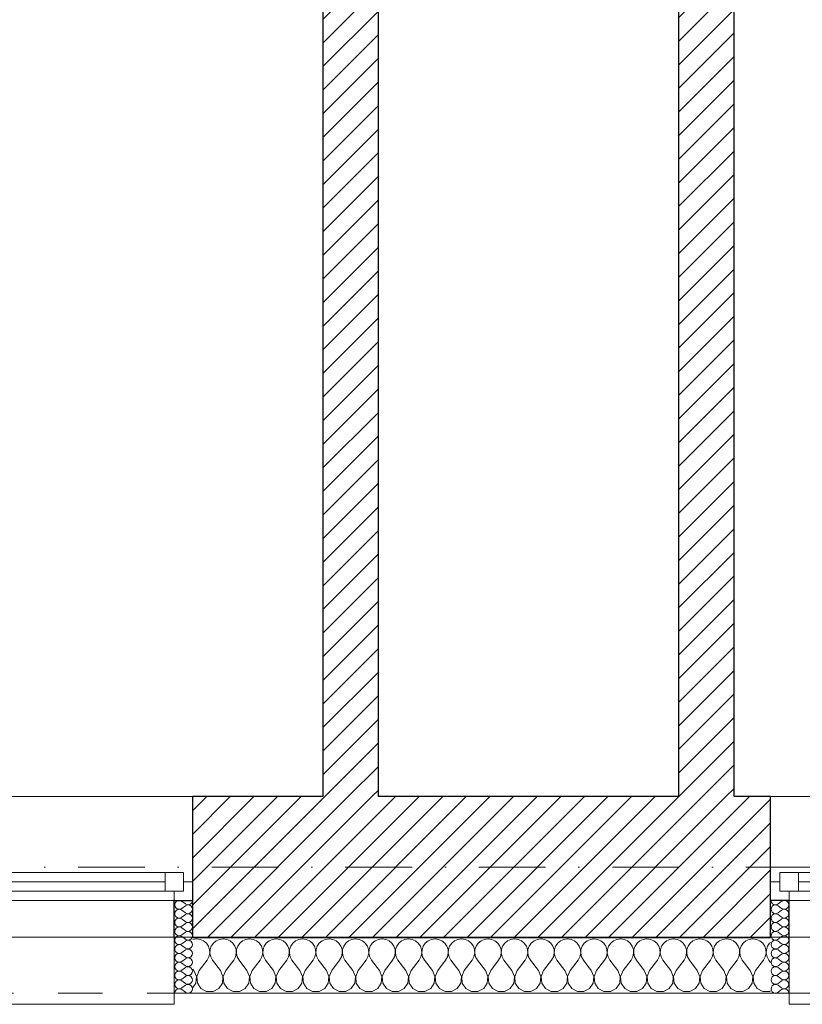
# Model space of a CAD drawing. Header units: millimetres. Extents: x 172139 to 266886, y 95607 to 138225.
# Tile 59 of 71: x 219523 to 221633, y 106825 to 109479. Entities that reach past the tile are written whole.
import ezdxf

# ---------------------------------------------------------------- set-up
doc = ezdxf.new("R2010")
doc.units = ezdxf.units.MM
doc.header["$MEASUREMENT"] = 0
doc.linetypes.add('Kropki i Kreski', pattern=[360, 180, -90, 0, -90])
doc.linetypes.add('Przerywana', pattern=[240, 120, -120])
for name, color, linetype in [('Konstrukcja - Siatki mod', 7, 'Continuous'), ('KR_INW', 7, 'Continuous'), ('NAPIS_SODON', 7, 'Continuous'), ('Okna ArchiCADa', 7, 'Continuous')]:
    doc.layers.add(name, color=color, linetype=linetype)
doc.layers.add('Konstrukcja - Siatki mod_Nr_pióra__48', color=7, linetype='Continuous', lineweight=15, true_color=0xa80f02)
doc.layers.add('KR_INW_Nr_pióra__102', color=7, linetype='Continuous', lineweight=5, true_color=0xcccccc)
for name, color, linetype, lineweight in [('KR_INW_Nr_pióra__101', 252, 'Continuous', 5), ('KR_INW_Nr_pióra__27', 7, 'Continuous', 25), ('KR_INW_Nr_pióra__47', 7, 'Continuous', 15), ('NAPIS_SODON_Nr_pióra__1', 7, 'Continuous', 13), ('Okna ArchiCADa_Nr_pióra__1', 7, 'Continuous', 13), ('Okna ArchiCADa_Nr_pióra__27', 7, 'Continuous', 25)]:
    doc.layers.add(name, color=color, linetype=linetype, lineweight=lineweight)
pattern_1 = [(45, (0, 0), (-31.819804, 31.819804), [])]

# ---------------------------------------------------------------- blocks, each defined once
blk = doc.blocks.new('Strop_1', base_point=(179225, 121523.3))
at = {"layer": 'NAPIS_SODON_Nr_pióra__1', "linetype": 'Continuous', "flags": 128}
blk.add_lwpolyline([(179225, 121523.3), (179225.9, 107003.8), (250898.3, 107008.3), (250897.4, 121527.8)], close=True, dxfattribs=at)
blk = doc.blocks.new('*X164')
at = {"layer": 'KR_INW_Nr_pióra__102', "linetype": 'Continuous'}
for p, q in [((219990.2, 107000.2), (219989.8, 107000)), ((220000, 107001.6), (219990.2, 107000.2)), ((220009.8, 107000.2), (220000, 107001.6)), ((220018.8, 106996.2), (220009.8, 107000.2)), ((220026.4, 106989.9), (220018.8, 106996.2)), ((220052.7, 106996.2), (220045.1, 106989.9)), ((220061.7, 107000.2), (220052.7, 106996.2)), ((220071.4, 107001.6), (220061.7, 107000.2)), ((220081.2, 107000.2), (220071.4, 107001.6)), ((220090.2, 106996.2), (220081.2, 107000.2)), ((220097.8, 106989.9), (220090.2, 106996.2)), ((220124.1, 106996.2), (220116.5, 106989.9)), ((220133.1, 107000.2), (220124.1, 106996.2)), ((220142.9, 107001.6), (220133.1, 107000.2)), ((220152.6, 107000.2), (220142.9, 107001.6)), ((220161.6, 106996.2), (220152.6, 107000.2)), ((220169.2, 106989.9), (220161.6, 106996.2)), ((220195.5, 106996.2), (220187.9, 106989.9)), ((220204.5, 107000.2), (220195.5, 106996.2)), ((220214.3, 107001.6), (220204.5, 107000.2)), ((220224, 107000.2), (220214.3, 107001.6)), ((220233.1, 106996.2), (220224, 107000.2)), ((220240.6, 106989.9), (220233.1, 106996.2)), ((220266.9, 106996.2), (220259.4, 106989.9)), ((220276, 107000.2), (220266.9, 106996.2)), ((220285.7, 107001.6), (220276, 107000.2)), ((220295.5, 107000.2), (220285.7, 107001.6)), ((220304.5, 106996.2), (220295.5, 107000.2)), ((220312.1, 106989.9), (220304.5, 106996.2)), ((220338.4, 106996.2), (220330.8, 106989.9)), ((220347.4, 107000.2), (220338.4, 106996.2)), ((220357.1, 107001.6), (220347.4, 107000.2)), ((220366.9, 107000.2), (220357.1, 107001.6)), ((220375.9, 106996.2), (220366.9, 107000.2)), ((220383.5, 106989.9), (220375.9, 106996.2)), ((220409.8, 106996.2), (220402.2, 106989.9)), ((220418.8, 107000.2), (220409.8, 106996.2)), ((220428.6, 107001.6), (220418.8, 107000.2)), ((220438.3, 107000.2), (220428.6, 107001.6)), ((220447.3, 106996.2), (220438.3, 107000.2)), ((220454.9, 106989.9), (220447.3, 106996.2)), ((220481.2, 106996.2), (220473.6, 106989.9)), ((220490.2, 107000.2), (220481.2, 106996.2)), ((220500, 107001.6), (220490.2, 107000.2)), ((220509.8, 107000.2), (220500, 107001.6)), ((220518.8, 106996.2), (220509.8, 107000.2)), ((220526.4, 106989.9), (220518.8, 106996.2)), ((220552.7, 106996.2), (220545.1, 106989.9)), ((220561.7, 107000.2), (220552.7, 106996.2)), ((220571.4, 107001.6), (220561.7, 107000.2)), ((220581.2, 107000.2), (220571.4, 107001.6)), ((220590.2, 106996.2), (220581.2, 107000.2)), ((220597.8, 106989.9), (220590.2, 106996.2)), ((220624.1, 106996.2), (220616.5, 106989.9)), ((220633.1, 107000.2), (220624.1, 106996.2)), ((220642.9, 107001.6), (220633.1, 107000.2)), ((220652.6, 107000.2), (220642.9, 107001.6)), ((220661.6, 106996.2), (220652.6, 107000.2)), ((220669.2, 106989.9), (220661.6, 106996.2)), ((220695.5, 106996.2), (220687.9, 106989.9)), ((220704.5, 107000.2), (220695.5, 106996.2)), ((220714.3, 107001.6), (220704.5, 107000.2)), ((220724, 107000.2), (220714.3, 107001.6)), ((220733.1, 106996.2), (220724, 107000.2)), ((220740.6, 106989.9), (220733.1, 106996.2)), ((220766.9, 106996.2), (220759.4, 106989.9)), ((220776, 107000.2), (220766.9, 106996.2)), ((220785.7, 107001.6), (220776, 107000.2)), ((220795.5, 107000.2), (220785.7, 107001.6)), ((220804.5, 106996.2), (220795.5, 107000.2)), ((220812.1, 106989.9), (220804.5, 106996.2)), ((220838.4, 106996.2), (220830.8, 106989.9)), ((220847.4, 107000.2), (220838.4, 106996.2)), ((220857.1, 107001.6), (220847.4, 107000.2)), ((220866.9, 107000.2), (220857.1, 107001.6)), ((220875.9, 106996.2), (220866.9, 107000.2)), ((220883.5, 106989.9), (220875.9, 106996.2)), ((220909.8, 106996.2), (220902.2, 106989.9)), ((220918.8, 107000.2), (220909.8, 106996.2)), ((220928.6, 107001.6), (220918.8, 107000.2)), ((220938.3, 107000.2), (220928.6, 107001.6)), ((220947.3, 106996.2), (220938.3, 107000.2)), ((220954.9, 106989.9), (220947.3, 106996.2)), ((220981.2, 106996.2), (220973.6, 106989.9)), ((220990.2, 107000.2), (220981.2, 106996.2)), ((221000, 107001.6), (220990.2, 107000.2)), ((221009.8, 107000.2), (221000, 107001.6)), ((221018.8, 106996.2), (221009.8, 107000.2)), ((221026.4, 106989.9), (221018.8, 106996.2)), ((221052.7, 106996.2), (221045.1, 106989.9)), ((221061.7, 107000.2), (221052.7, 106996.2)), ((221071.4, 107001.6), (221061.7, 107000.2)), ((221081.2, 107000.2), (221071.4, 107001.6)), ((221090.2, 106996.2), (221081.2, 107000.2)), ((221097.8, 106989.9), (221090.2, 106996.2)), ((221124.1, 106996.2), (221116.5, 106989.9)), ((221133.1, 107000.2), (221124.1, 106996.2)), ((221142.9, 107001.6), (221133.1, 107000.2)), ((221152.6, 107000.2), (221142.9, 107001.6)), ((221161.6, 106996.2), (221152.6, 107000.2)), ((221169.2, 106989.9), (221161.6, 106996.2)), ((221195.5, 106996.2), (221187.9, 106989.9)), ((221204.5, 107000.2), (221195.5, 106996.2)), ((221214.3, 107001.6), (221204.5, 107000.2)), ((221224, 107000.2), (221214.3, 107001.6)), ((221233.1, 106996.2), (221224, 107000.2)), ((221240.6, 106989.9), (221233.1, 106996.2)), ((221266.9, 106996.2), (221259.4, 106989.9)), ((221276, 107000.2), (221266.9, 106996.2)), ((221285.7, 107001.6), (221276, 107000.2)), ((221295.5, 107000.2), (221285.7, 107001.6)), ((221304.5, 106996.2), (221295.5, 107000.2)), ((221312.1, 106989.9), (221304.5, 106996.2)), ((221338.4, 106996.2), (221330.8, 106989.9)), ((221347.4, 107000.2), (221338.4, 106996.2)), ((221357.1, 107001.6), (221347.4, 107000.2)), ((221366.9, 107000.2), (221357.1, 107001.6)), ((221375.9, 106996.2), (221366.9, 107000.2)), ((221383.5, 106989.9), (221375.9, 106996.2)), ((221409.8, 106996.2), (221402.2, 106989.9)), ((221418.8, 107000.2), (221409.8, 106996.2)), ((221428.6, 107001.6), (221418.8, 107000.2)), ((221438.3, 107000.2), (221428.6, 107001.6)), ((221447.3, 106996.2), (221438.3, 107000.2)), ((221454.9, 106989.9), (221447.3, 106996.2)), ((221481.2, 106996.2), (221473.6, 106989.9)), ((221490.2, 107000.2), (221481.2, 106996.2)), ((221500, 107001.6), (221490.2, 107000.2)), ((221509.8, 107000.2), (221500, 107001.6)), ((221518.8, 106996.2), (221509.8, 107000.2)), ((221526.4, 106989.9), (221518.8, 106996.2)), ((220031.9, 106981.8), (220026.4, 106989.9)), ((220035.1, 106972.5), (220031.9, 106981.8)), ((220035.6, 106962.6), (220035.1, 106972.5)), ((220036.3, 106972.5), (220035.9, 106962.6)), ((220039.5, 106981.8), (220036.3, 106972.5)), ((220045.1, 106989.9), (220039.5, 106981.8)), ((220103.4, 106981.8), (220097.8, 106989.9)), ((220106.5, 106972.5), (220103.4, 106981.8)), ((220107, 106962.6), (220106.5, 106972.5)), ((220107.8, 106972.5), (220107.3, 106962.6)), ((220110.9, 106981.8), (220107.8, 106972.5)), ((220116.5, 106989.9), (220110.9, 106981.8)), ((220174.8, 106981.8), (220169.2, 106989.9)), ((220177.9, 106972.5), (220174.8, 106981.8)), ((220178.4, 106962.6), (220177.9, 106972.5)), ((220179.2, 106972.5), (220178.7, 106962.6)), ((220182.3, 106981.8), (220179.2, 106972.5)), ((220187.9, 106989.9), (220182.3, 106981.8)), ((220246.2, 106981.8), (220240.6, 106989.9)), ((220249.4, 106972.5), (220246.2, 106981.8)), ((220249.9, 106962.6), (220249.4, 106972.5)), ((220250.6, 106972.5), (220250.1, 106962.6)), ((220253.8, 106981.8), (220250.6, 106972.5)), ((220259.4, 106989.9), (220253.8, 106981.8)), ((220317.7, 106981.8), (220312.1, 106989.9)), ((220320.8, 106972.5), (220317.7, 106981.8)), ((220321.3, 106962.6), (220320.8, 106972.5)), ((220322.1, 106972.5), (220321.6, 106962.6)), ((220325.2, 106981.8), (220322.1, 106972.5)), ((220330.8, 106989.9), (220325.2, 106981.8)), ((220389.1, 106981.8), (220383.5, 106989.9)), ((220392.2, 106972.5), (220389.1, 106981.8)), ((220392.7, 106962.6), (220392.2, 106972.5)), ((220393.5, 106972.5), (220393, 106962.6)), ((220396.6, 106981.8), (220393.5, 106972.5)), ((220402.2, 106989.9), (220396.6, 106981.8)), ((220460.5, 106981.8), (220454.9, 106989.9)), ((220463.7, 106972.5), (220460.5, 106981.8)), ((220464.1, 106962.6), (220463.7, 106972.5)), ((220464.9, 106972.5), (220464.4, 106962.6)), ((220468.1, 106981.8), (220464.9, 106972.5)), ((220473.6, 106989.9), (220468.1, 106981.8)), ((220531.9, 106981.8), (220526.4, 106989.9)), ((220535.1, 106972.5), (220531.9, 106981.8)), ((220535.6, 106962.6), (220535.1, 106972.5)), ((220536.3, 106972.5), (220535.9, 106962.6)), ((220539.5, 106981.8), (220536.3, 106972.5)), ((220545.1, 106989.9), (220539.5, 106981.8)), ((220603.4, 106981.8), (220597.8, 106989.9)), ((220606.5, 106972.5), (220603.4, 106981.8)), ((220607, 106962.6), (220606.5, 106972.5)), ((220607.8, 106972.5), (220607.3, 106962.6)), ((220610.9, 106981.8), (220607.8, 106972.5)), ((220616.5, 106989.9), (220610.9, 106981.8)), ((220674.8, 106981.8), (220669.2, 106989.9)), ((220677.9, 106972.5), (220674.8, 106981.8)), ((220678.4, 106962.6), (220677.9, 106972.5)), ((220679.2, 106972.5), (220678.7, 106962.6)), ((220682.3, 106981.8), (220679.2, 106972.5)), ((220687.9, 106989.9), (220682.3, 106981.8)), ((220746.2, 106981.8), (220740.6, 106989.9)), ((220749.4, 106972.5), (220746.2, 106981.8)), ((220749.9, 106962.6), (220749.4, 106972.5)), ((220750.6, 106972.5), (220750.1, 106962.6)), ((220753.8, 106981.8), (220750.6, 106972.5)), ((220759.4, 106989.9), (220753.8, 106981.8)), ((220817.7, 106981.8), (220812.1, 106989.9)), ((220820.8, 106972.5), (220817.7, 106981.8)), ((220821.3, 106962.6), (220820.8, 106972.5)), ((220822.1, 106972.5), (220821.6, 106962.6)), ((220825.2, 106981.8), (220822.1, 106972.5)), ((220830.8, 106989.9), (220825.2, 106981.8)), ((220889.1, 106981.8), (220883.5, 106989.9)), ((220892.2, 106972.5), (220889.1, 106981.8)), ((220892.7, 106962.6), (220892.2, 106972.5)), ((220893.5, 106972.5), (220893, 106962.6)), ((220896.6, 106981.8), (220893.5, 106972.5)), ((220902.2, 106989.9), (220896.6, 106981.8)), ((220960.5, 106981.8), (220954.9, 106989.9)), ((220963.7, 106972.5), (220960.5, 106981.8)), ((220964.1, 106962.6), (220963.7, 106972.5)), ((220964.9, 106972.5), (220964.4, 106962.6)), ((220968.1, 106981.8), (220964.9, 106972.5)), ((220973.6, 106989.9), (220968.1, 106981.8)), ((221031.9, 106981.8), (221026.4, 106989.9)), ((221035.1, 106972.5), (221031.9, 106981.8)), ((221035.6, 106962.6), (221035.1, 106972.5)), ((221036.3, 106972.5), (221035.9, 106962.6)), ((221039.5, 106981.8), (221036.3, 106972.5)), ((221045.1, 106989.9), (221039.5, 106981.8)), ((221103.4, 106981.8), (221097.8, 106989.9)), ((221106.5, 106972.5), (221103.4, 106981.8)), ((221107, 106962.6), (221106.5, 106972.5)), ((221107.8, 106972.5), (221107.3, 106962.6)), ((221110.9, 106981.8), (221107.8, 106972.5)), ((221116.5, 106989.9), (221110.9, 106981.8)), ((221174.8, 106981.8), (221169.2, 106989.9)), ((221177.9, 106972.5), (221174.8, 106981.8)), ((221178.4, 106962.6), (221177.9, 106972.5)), ((221179.2, 106972.5), (221178.7, 106962.6)), ((221182.3, 106981.8), (221179.2, 106972.5)), ((221187.9, 106989.9), (221182.3, 106981.8)), ((221246.2, 106981.8), (221240.6, 106989.9)), ((221249.4, 106972.5), (221246.2, 106981.8)), ((221249.9, 106962.6), (221249.4, 106972.5)), ((221250.6, 106972.5), (221250.1, 106962.6)), ((221253.8, 106981.8), (221250.6, 106972.5)), ((221259.4, 106989.9), (221253.8, 106981.8)), ((221317.7, 106981.8), (221312.1, 106989.9)), ((221320.8, 106972.5), (221317.7, 106981.8)), ((221321.3, 106962.6), (221320.8, 106972.5)), ((221322.1, 106972.5), (221321.6, 106962.6)), ((221325.2, 106981.8), (221322.1, 106972.5)), ((221330.8, 106989.9), (221325.2, 106981.8)), ((221389.1, 106981.8), (221383.5, 106989.9)), ((221392.2, 106972.5), (221389.1, 106981.8)), ((221392.7, 106962.6), (221392.2, 106972.5)), ((221393.5, 106972.5), (221393, 106962.6)), ((221396.6, 106981.8), (221393.5, 106972.5)), ((221402.2, 106989.9), (221396.6, 106981.8)), ((221460.5, 106981.8), (221454.9, 106989.9)), ((221463.7, 106972.5), (221460.5, 106981.8)), ((221464.1, 106962.6), (221463.7, 106972.5)), ((221464.9, 106972.5), (221464.4, 106962.6)), ((221468.1, 106981.8), (221464.9, 106972.5)), ((221473.6, 106989.9), (221468.1, 106981.8)), ((221531.9, 106981.8), (221526.4, 106989.9)), ((221535.1, 106972.5), (221531.9, 106981.8)), ((221535.6, 106962.6), (221535.1, 106972.5)), ((221536.3, 106972.5), (221535.9, 106962.6)), ((221539.5, 106981.8), (221536.3, 106972.5)), ((221545.1, 106989.9), (221539.5, 106981.8)), ((221547.7, 106992.1), (221545.1, 106989.9)), ((220007.1, 106915.9), (220028.6, 106944.4)), ((220028.6, 106944.4), (220033.3, 106953.1)), ((220033.3, 106953.1), (220035.6, 106962.6)), ((220035.9, 106962.6), (220038.1, 106953.1)), ((220038.1, 106953.1), (220042.9, 106944.4)), ((220064.3, 106915.9), (220042.9, 106944.4)), ((220078.6, 106915.9), (220100, 106944.4)), ((220100, 106944.4), (220104.8, 106953.1)), ((220104.8, 106953.1), (220107, 106962.6)), ((220107.3, 106962.6), (220109.5, 106953.1)), ((220109.5, 106953.1), (220114.3, 106944.4)), ((220135.7, 106915.9), (220114.3, 106944.4)), ((220150, 106915.9), (220171.4, 106944.4)), ((220171.4, 106944.4), (220176.2, 106953.1)), ((220176.2, 106953.1), (220178.4, 106962.6)), ((220178.7, 106962.6), (220180.9, 106953.1)), ((220180.9, 106953.1), (220185.7, 106944.4)), ((220207.1, 106915.9), (220185.7, 106944.4)), ((220221.4, 106915.9), (220242.9, 106944.4)), ((220242.9, 106944.4), (220247.6, 106953.1)), ((220247.6, 106953.1), (220249.9, 106962.6)), ((220250.1, 106962.6), (220252.4, 106953.1)), ((220252.4, 106953.1), (220257.1, 106944.4)), ((220278.6, 106915.9), (220257.1, 106944.4)), ((220292.9, 106915.9), (220314.3, 106944.4)), ((220314.3, 106944.4), (220319.1, 106953.1)), ((220319.1, 106953.1), (220321.3, 106962.6)), ((220321.6, 106962.6), (220323.8, 106953.1)), ((220323.8, 106953.1), (220328.6, 106944.4)), ((220350, 106915.9), (220328.6, 106944.4)), ((220364.3, 106915.9), (220385.7, 106944.4)), ((220385.7, 106944.4), (220390.5, 106953.1)), ((220390.5, 106953.1), (220392.7, 106962.6)), ((220393, 106962.6), (220395.2, 106953.1)), ((220395.2, 106953.1), (220400, 106944.4)), ((220421.4, 106915.9), (220400, 106944.4)), ((220435.7, 106915.9), (220457.1, 106944.4)), ((220457.1, 106944.4), (220461.9, 106953.1)), ((220461.9, 106953.1), (220464.1, 106962.6)), ((220464.4, 106962.6), (220466.7, 106953.1)), ((220466.7, 106953.1), (220471.4, 106944.4)), ((220492.9, 106915.9), (220471.4, 106944.4)), ((220507.1, 106915.9), (220528.6, 106944.4)), ((220528.6, 106944.4), (220533.3, 106953.1)), ((220533.3, 106953.1), (220535.6, 106962.6)), ((220535.9, 106962.6), (220538.1, 106953.1)), ((220538.1, 106953.1), (220542.9, 106944.4)), ((220564.3, 106915.9), (220542.9, 106944.4)), ((220578.6, 106915.9), (220600, 106944.4)), ((220600, 106944.4), (220604.8, 106953.1)), ((220604.8, 106953.1), (220607, 106962.6)), ((220607.3, 106962.6), (220609.5, 106953.1)), ((220609.5, 106953.1), (220614.3, 106944.4)), ((220635.7, 106915.9), (220614.3, 106944.4)), ((220650, 106915.9), (220671.4, 106944.4)), ((220671.4, 106944.4), (220676.2, 106953.1)), ((220676.2, 106953.1), (220678.4, 106962.6)), ((220678.7, 106962.6), (220680.9, 106953.1)), ((220680.9, 106953.1), (220685.7, 106944.4)), ((220707.1, 106915.9), (220685.7, 106944.4)), ((220721.4, 106915.9), (220742.9, 106944.4)), ((220742.9, 106944.4), (220747.6, 106953.1)), ((220747.6, 106953.1), (220749.9, 106962.6)), ((220750.1, 106962.6), (220752.4, 106953.1)), ((220752.4, 106953.1), (220757.1, 106944.4)), ((220778.6, 106915.9), (220757.1, 106944.4)), ((220792.9, 106915.9), (220814.3, 106944.4)), ((220814.3, 106944.4), (220819.1, 106953.1)), ((220819.1, 106953.1), (220821.3, 106962.6)), ((220821.6, 106962.6), (220823.8, 106953.1)), ((220823.8, 106953.1), (220828.6, 106944.4)), ((220850, 106915.9), (220828.6, 106944.4)), ((220864.3, 106915.9), (220885.7, 106944.4)), ((220885.7, 106944.4), (220890.5, 106953.1)), ((220890.5, 106953.1), (220892.7, 106962.6)), ((220893, 106962.6), (220895.2, 106953.1)), ((220895.2, 106953.1), (220900, 106944.4)), ((220921.4, 106915.9), (220900, 106944.4)), ((220935.7, 106915.9), (220957.1, 106944.4)), ((220957.1, 106944.4), (220961.9, 106953.1)), ((220961.9, 106953.1), (220964.1, 106962.6)), ((220964.4, 106962.6), (220966.7, 106953.1)), ((220966.7, 106953.1), (220971.4, 106944.4)), ((220992.9, 106915.9), (220971.4, 106944.4)), ((221007.1, 106915.9), (221028.6, 106944.4)), ((221028.6, 106944.4), (221033.3, 106953.1)), ((221033.3, 106953.1), (221035.6, 106962.6)), ((221035.9, 106962.6), (221038.1, 106953.1)), ((221038.1, 106953.1), (221042.9, 106944.4)), ((221064.3, 106915.9), (221042.9, 106944.4)), ((221078.6, 106915.9), (221100, 106944.4)), ((221100, 106944.4), (221104.8, 106953.1)), ((221104.8, 106953.1), (221107, 106962.6)), ((221107.3, 106962.6), (221109.5, 106953.1)), ((221109.5, 106953.1), (221114.3, 106944.4)), ((221135.7, 106915.9), (221114.3, 106944.4)), ((221150, 106915.9), (221171.4, 106944.4)), ((221171.4, 106944.4), (221176.2, 106953.1)), ((221176.2, 106953.1), (221178.4, 106962.6)), ((221178.7, 106962.6), (221180.9, 106953.1)), ((221180.9, 106953.1), (221185.7, 106944.4)), ((221207.1, 106915.9), (221185.7, 106944.4)), ((221221.4, 106915.9), (221242.9, 106944.4)), ((221242.9, 106944.4), (221247.6, 106953.1)), ((221247.6, 106953.1), (221249.9, 106962.6)), ((221250.1, 106962.6), (221252.4, 106953.1)), ((221252.4, 106953.1), (221257.1, 106944.4)), ((221278.6, 106915.9), (221257.1, 106944.4)), ((221292.9, 106915.9), (221314.3, 106944.4)), ((221314.3, 106944.4), (221319.1, 106953.1)), ((221319.1, 106953.1), (221321.3, 106962.6)), ((221321.6, 106962.6), (221323.8, 106953.1)), ((221323.8, 106953.1), (221328.6, 106944.4)), ((221350, 106915.9), (221328.6, 106944.4)), ((221364.3, 106915.9), (221385.7, 106944.4)), ((221385.7, 106944.4), (221390.5, 106953.1)), ((221390.5, 106953.1), (221392.7, 106962.6)), ((221393, 106962.6), (221395.2, 106953.1)), ((221395.2, 106953.1), (221400, 106944.4)), ((221421.4, 106915.9), (221400, 106944.4)), ((221435.7, 106915.9), (221457.1, 106944.4)), ((221457.1, 106944.4), (221461.9, 106953.1)), ((221461.9, 106953.1), (221464.1, 106962.6)), ((221464.4, 106962.6), (221466.7, 106953.1)), ((221466.7, 106953.1), (221471.4, 106944.4)), ((221492.9, 106915.9), (221471.4, 106944.4)), ((221507.1, 106915.9), (221528.6, 106944.4)), ((221528.6, 106944.4), (221533.3, 106953.1)), ((221533.3, 106953.1), (221535.6, 106962.6)), ((221535.9, 106962.6), (221538.1, 106953.1)), ((221538.1, 106953.1), (221542.9, 106944.4)), ((221547.7, 106938), (221542.9, 106944.4)), ((219992.9, 106915.9), (219989.8, 106919.9)), ((219999.6, 106899.8), (219992.9, 106915.9)), ((220007.1, 106915.9), (220000.4, 106899.8)), ((220071, 106899.8), (220064.3, 106915.9)), ((220078.6, 106915.9), (220071.8, 106899.8)), ((220142.4, 106899.8), (220135.7, 106915.9)), ((220150, 106915.9), (220143.3, 106899.8)), ((220213.9, 106899.8), (220207.1, 106915.9)), ((220221.4, 106915.9), (220214.7, 106899.8)), ((220285.3, 106899.8), (220278.6, 106915.9)), ((220292.9, 106915.9), (220286.1, 106899.8)), ((220356.7, 106899.8), (220350, 106915.9)), ((220364.3, 106915.9), (220357.6, 106899.8)), ((220428.2, 106899.8), (220421.4, 106915.9)), ((220435.7, 106915.9), (220429, 106899.8)), ((220499.6, 106899.8), (220492.9, 106915.9)), ((220507.1, 106915.9), (220500.4, 106899.8)), ((220571, 106899.8), (220564.3, 106915.9)), ((220578.6, 106915.9), (220571.8, 106899.8)), ((220642.4, 106899.8), (220635.7, 106915.9)), ((220650, 106915.9), (220643.3, 106899.8)), ((220713.9, 106899.8), (220707.1, 106915.9)), ((220721.4, 106915.9), (220714.7, 106899.8)), ((220785.3, 106899.8), (220778.6, 106915.9)), ((220792.9, 106915.9), (220786.1, 106899.8)), ((220856.7, 106899.8), (220850, 106915.9)), ((220864.3, 106915.9), (220857.6, 106899.8)), ((220928.2, 106899.8), (220921.4, 106915.9)), ((220935.7, 106915.9), (220929, 106899.8)), ((220999.6, 106899.8), (220992.9, 106915.9)), ((221007.1, 106915.9), (221000.4, 106899.8)), ((221071, 106899.8), (221064.3, 106915.9)), ((221078.6, 106915.9), (221071.8, 106899.8)), ((221142.4, 106899.8), (221135.7, 106915.9)), ((221150, 106915.9), (221143.3, 106899.8)), ((221213.9, 106899.8), (221207.1, 106915.9)), ((221221.4, 106915.9), (221214.7, 106899.8)), ((221285.3, 106899.8), (221278.6, 106915.9)), ((221292.9, 106915.9), (221286.1, 106899.8)), ((221356.7, 106899.8), (221350, 106915.9)), ((221364.3, 106915.9), (221357.6, 106899.8)), ((221428.2, 106899.8), (221421.4, 106915.9)), ((221435.7, 106915.9), (221429, 106899.8)), ((221499.6, 106899.8), (221492.9, 106915.9)), ((221507.1, 106915.9), (221500.4, 106899.8)), ((219997.9, 106882.5), (219999.6, 106899.8)), ((220000.4, 106899.8), (220002.1, 106882.5)), ((220069.4, 106882.5), (220071, 106899.8)), ((220071.8, 106899.8), (220073.5, 106882.5)), ((220140.8, 106882.5), (220142.4, 106899.8)), ((220143.3, 106899.8), (220144.9, 106882.5)), ((220212.2, 106882.5), (220213.9, 106899.8)), ((220214.7, 106899.8), (220216.3, 106882.5)), ((220283.7, 106882.5), (220285.3, 106899.8)), ((220286.1, 106899.8), (220287.8, 106882.5)), ((220355.1, 106882.5), (220356.7, 106899.8)), ((220357.6, 106899.8), (220359.2, 106882.5)), ((220426.5, 106882.5), (220428.2, 106899.8)), ((220429, 106899.8), (220430.6, 106882.5)), ((220497.9, 106882.5), (220499.6, 106899.8)), ((220500.4, 106899.8), (220502.1, 106882.5)), ((220569.4, 106882.5), (220571, 106899.8)), ((220571.8, 106899.8), (220573.5, 106882.5)), ((220640.8, 106882.5), (220642.4, 106899.8)), ((220643.3, 106899.8), (220644.9, 106882.5)), ((220712.2, 106882.5), (220713.9, 106899.8)), ((220714.7, 106899.8), (220716.3, 106882.5)), ((220783.7, 106882.5), (220785.3, 106899.8)), ((220786.1, 106899.8), (220787.8, 106882.5)), ((220855.1, 106882.5), (220856.7, 106899.8)), ((220857.6, 106899.8), (220859.2, 106882.5)), ((220926.5, 106882.5), (220928.2, 106899.8)), ((220929, 106899.8), (220930.6, 106882.5)), ((220997.9, 106882.5), (220999.6, 106899.8)), ((221000.4, 106899.8), (221002.1, 106882.5)), ((221069.4, 106882.5), (221071, 106899.8)), ((221071.8, 106899.8), (221073.5, 106882.5)), ((221140.8, 106882.5), (221142.4, 106899.8)), ((221143.3, 106899.8), (221144.9, 106882.5)), ((221212.2, 106882.5), (221213.9, 106899.8)), ((221214.7, 106899.8), (221216.3, 106882.5)), ((221283.7, 106882.5), (221285.3, 106899.8)), ((221286.1, 106899.8), (221287.8, 106882.5)), ((221355.1, 106882.5), (221356.7, 106899.8)), ((221357.6, 106899.8), (221359.2, 106882.5)), ((221426.5, 106882.5), (221428.2, 106899.8)), ((221429, 106899.8), (221430.6, 106882.5)), ((221497.9, 106882.5), (221499.6, 106899.8)), ((221500.4, 106899.8), (221502.1, 106882.5)), ((219989.8, 106870.3), (219997.9, 106882.5)), ((220002.1, 106882.5), (220011.7, 106868)), ((220011.7, 106868), (220027, 106859.8)), ((220044.4, 106859.8), (220059.7, 106868)), ((220059.7, 106868), (220069.4, 106882.5)), ((220073.5, 106882.5), (220083.1, 106868)), ((220083.1, 106868), (220098.4, 106859.8)), ((220115.8, 106859.8), (220131.2, 106868)), ((220131.2, 106868), (220140.8, 106882.5)), ((220144.9, 106882.5), (220154.5, 106868)), ((220154.5, 106868), (220169.9, 106859.8)), ((220187.3, 106859.8), (220202.6, 106868)), ((220202.6, 106868), (220212.2, 106882.5)), ((220216.3, 106882.5), (220226, 106868)), ((220226, 106868), (220241.3, 106859.8)), ((220258.7, 106859.8), (220274, 106868)), ((220274, 106868), (220283.7, 106882.5)), ((220287.8, 106882.5), (220297.4, 106868)), ((220297.4, 106868), (220312.7, 106859.8)), ((220330.1, 106859.8), (220345.5, 106868)), ((220345.5, 106868), (220355.1, 106882.5)), ((220359.2, 106882.5), (220368.8, 106868)), ((220368.8, 106868), (220384.2, 106859.8)), ((220401.6, 106859.8), (220416.9, 106868)), ((220416.9, 106868), (220426.5, 106882.5)), ((220430.6, 106882.5), (220440.3, 106868)), ((220440.3, 106868), (220455.6, 106859.8)), ((220473, 106859.8), (220488.3, 106868)), ((220488.3, 106868), (220497.9, 106882.5)), ((220502.1, 106882.5), (220511.7, 106868)), ((220511.7, 106868), (220527, 106859.8)), ((220544.4, 106859.8), (220559.7, 106868)), ((220559.7, 106868), (220569.4, 106882.5)), ((220573.5, 106882.5), (220583.1, 106868)), ((220583.1, 106868), (220598.4, 106859.8)), ((220615.8, 106859.8), (220631.2, 106868)), ((220631.2, 106868), (220640.8, 106882.5)), ((220644.9, 106882.5), (220654.5, 106868)), ((220654.5, 106868), (220669.9, 106859.8)), ((220687.3, 106859.8), (220702.6, 106868)), ((220702.6, 106868), (220712.2, 106882.5)), ((220716.3, 106882.5), (220726, 106868)), ((220726, 106868), (220741.3, 106859.8)), ((220758.7, 106859.8), (220774, 106868)), ((220774, 106868), (220783.7, 106882.5)), ((220787.8, 106882.5), (220797.4, 106868)), ((220797.4, 106868), (220812.7, 106859.8)), ((220830.1, 106859.8), (220845.5, 106868)), ((220845.5, 106868), (220855.1, 106882.5)), ((220859.2, 106882.5), (220868.8, 106868)), ((220868.8, 106868), (220884.2, 106859.8)), ((220901.6, 106859.8), (220916.9, 106868)), ((220916.9, 106868), (220926.5, 106882.5)), ((220930.6, 106882.5), (220940.3, 106868)), ((220940.3, 106868), (220955.6, 106859.8)), ((220973, 106859.8), (220988.3, 106868)), ((220988.3, 106868), (220997.9, 106882.5)), ((221002.1, 106882.5), (221011.7, 106868)), ((221011.7, 106868), (221027, 106859.8)), ((221044.4, 106859.8), (221059.7, 106868)), ((221059.7, 106868), (221069.4, 106882.5)), ((221073.5, 106882.5), (221083.1, 106868)), ((221083.1, 106868), (221098.4, 106859.8)), ((221115.8, 106859.8), (221131.2, 106868)), ((221131.2, 106868), (221140.8, 106882.5)), ((221144.9, 106882.5), (221154.5, 106868)), ((221154.5, 106868), (221169.9, 106859.8)), ((221187.3, 106859.8), (221202.6, 106868)), ((221202.6, 106868), (221212.2, 106882.5)), ((221216.3, 106882.5), (221226, 106868)), ((221226, 106868), (221241.3, 106859.8)), ((221258.7, 106859.8), (221274, 106868)), ((221274, 106868), (221283.7, 106882.5)), ((221287.8, 106882.5), (221297.4, 106868)), ((221297.4, 106868), (221312.7, 106859.8)), ((221330.1, 106859.8), (221345.5, 106868)), ((221345.5, 106868), (221355.1, 106882.5)), ((221359.2, 106882.5), (221368.8, 106868)), ((221368.8, 106868), (221384.2, 106859.8)), ((221401.6, 106859.8), (221416.9, 106868)), ((221416.9, 106868), (221426.5, 106882.5)), ((221430.6, 106882.5), (221440.3, 106868)), ((221440.3, 106868), (221455.6, 106859.8)), ((221473, 106859.8), (221488.3, 106868)), ((221488.3, 106868), (221497.9, 106882.5)), ((221502.1, 106882.5), (221511.7, 106868)), ((221511.7, 106868), (221527, 106859.8)), ((221544.4, 106859.8), (221547.7, 106861.5)), ((220027, 106859.8), (220044.4, 106859.8)), ((220098.4, 106859.8), (220115.8, 106859.8)), ((220169.9, 106859.8), (220187.3, 106859.8)), ((220241.3, 106859.8), (220258.7, 106859.8)), ((220312.7, 106859.8), (220330.1, 106859.8)), ((220384.2, 106859.8), (220401.6, 106859.8)), ((220455.6, 106859.8), (220473, 106859.8)), ((220527, 106859.8), (220544.4, 106859.8)), ((220598.4, 106859.8), (220615.8, 106859.8)), ((220669.9, 106859.8), (220687.3, 106859.8)), ((220741.3, 106859.8), (220758.7, 106859.8)), ((220812.7, 106859.8), (220830.1, 106859.8)), ((220884.2, 106859.8), (220901.6, 106859.8)), ((220955.6, 106859.8), (220973, 106859.8)), ((221027, 106859.8), (221044.4, 106859.8)), ((221098.4, 106859.8), (221115.8, 106859.8)), ((221169.9, 106859.8), (221187.3, 106859.8)), ((221241.3, 106859.8), (221258.7, 106859.8)), ((221312.7, 106859.8), (221330.1, 106859.8)), ((221384.2, 106859.8), (221401.6, 106859.8)), ((221455.6, 106859.8), (221473, 106859.8)), ((221527, 106859.8), (221544.4, 106859.8))]:
    blk.add_line(p, q, dxfattribs=at)
blk = doc.blocks.new('*X206')
at = {"layer": 'KR_INW_Nr_pióra__102', "linetype": 'Continuous'}
for p, q in [((219969.6, 107095.6), (219960, 107102.8)), ((219969.6, 107090.9), (219960, 107083.7)), ((219969.6, 107071.8), (219960, 107079)), ((219969.6, 107067), (219960, 107059.9)), ((219969.6, 107048), (219960, 107055.1)), ((219969.6, 107043.2), (219960, 107036.1)), ((219969.6, 107024.2), (219960, 107031.3)), ((219969.6, 107019.4), (219960, 107012.3)), ((219969.6, 107000.4), (219960, 107007.5)), ((219969.6, 106995.6), (219960, 106988.5)), ((219969.6, 106976.6), (219960, 106983.7)), ((219969.6, 106971.8), (219960, 106964.7)), ((219969.6, 106952.8), (219960, 106959.9)), ((219969.6, 106948), (219960, 106940.9)), ((219969.6, 106929), (219960, 106936.1)), ((219969.6, 106924.2), (219960, 106917)), ((219969.6, 106905.1), (219960, 106912.3)), ((219969.6, 106900.4), (219960, 106893.2)), ((219969.6, 106881.3), (219960, 106888.5)), ((219969.6, 106876.6), (219960, 106869.4)), ((219969.6, 106857.5), (219960, 106864.7))]:
    blk.add_line(p, q, dxfattribs=at)
for centre, start, end in [((219952.9, 107093.2), 53.1301, 180), ((219976.7, 107105.1), 233.1301, 0), ((219952.9, 107093.2), 180, 306.8699), ((219952.9, 107069.4), 53.1301, 180), ((219976.7, 107081.3), 233.1301, 126.8699), ((219952.9, 107069.4), 180, 306.8699), ((219952.9, 107045.6), 53.1301, 180), ((219976.7, 107057.5), 233.1301, 126.8699), ((219952.9, 107045.6), 180, 306.8699), ((219952.9, 107021.8), 53.1301, 180), ((219952.9, 107021.8), 180, 306.8699), ((219976.7, 107033.7), 233.1301, 126.8699), ((219976.7, 107009.9), 233.1301, 126.8699), ((219952.9, 106998), 53.1301, 180), ((219952.9, 106998), 180, 306.8699), ((219976.7, 106986.1), 233.1301, 126.8699), ((219952.9, 106974.2), 53.1301, 180), ((219952.9, 106974.2), 180, 306.8699), ((219976.7, 106962.3), 233.1301, 126.8699), ((219952.9, 106950.4), 53.1301, 180), ((219952.9, 106950.4), 180, 306.8699), ((219976.7, 106938.5), 233.1301, 126.8699), ((219952.9, 106926.6), 53.1301, 180), ((219952.9, 106926.6), 180, 306.8699), ((219952.9, 106902.8), 53.1301, 180), ((219976.7, 106914.7), 233.1301, 126.8699), ((219952.9, 106902.8), 180, 306.8699), ((219952.9, 106879), 53.1301, 180), ((219976.7, 106890.9), 233.1301, 126.8699), ((219952.9, 106879), 180, 306.8699), ((219952.9, 106855.1), 53.1301, 180), ((219976.7, 106867), 233.1301, 126.8699)]:
    blk.add_arc(centre, 11.9, start, end, dxfattribs=at)
blk = doc.blocks.new('*X207')
at = {"layer": 'KR_INW_Nr_pióra__102', "linetype": 'Continuous'}
for p, q in [((221567.9, 107095.6), (221577.4, 107102.8)), ((221567.9, 107090.9), (221577.4, 107083.7)), ((221567.9, 107071.8), (221577.4, 107079)), ((221567.9, 107067), (221577.4, 107059.9)), ((221567.9, 107048), (221577.4, 107055.1)), ((221567.9, 107043.2), (221577.4, 107036.1)), ((221567.9, 107024.2), (221577.4, 107031.3)), ((221567.9, 107019.4), (221577.4, 107012.3)), ((221567.9, 107000.4), (221577.4, 107007.5)), ((221567.9, 106995.6), (221577.4, 106988.5)), ((221567.9, 106976.6), (221577.4, 106983.7)), ((221567.9, 106971.8), (221577.4, 106964.7)), ((221567.9, 106952.8), (221577.4, 106959.9)), ((221567.9, 106948), (221577.4, 106940.9)), ((221567.9, 106929), (221577.4, 106936.1)), ((221567.9, 106924.2), (221577.4, 106917)), ((221567.9, 106905.1), (221577.4, 106912.3)), ((221567.9, 106900.4), (221577.4, 106893.2)), ((221567.9, 106881.3), (221577.4, 106888.5)), ((221567.9, 106876.6), (221577.4, 106869.4)), ((221567.9, 106857.5), (221577.4, 106864.7))]:
    blk.add_line(p, q, dxfattribs=at)
for centre, start, end in [((221560.8, 107105.1), 180, 306.8699), ((221584.6, 107093.2), 0, 126.8699), ((221560.8, 107081.3), 53.1301, 306.8699), ((221584.6, 107093.2), 233.1301, 0), ((221584.6, 107069.4), 0, 126.8699), ((221560.8, 107057.5), 53.1301, 306.8699), ((221584.6, 107069.4), 233.1301, 0), ((221584.6, 107045.6), 0, 126.8699), ((221560.8, 107033.7), 53.1301, 306.8699), ((221560.8, 107009.9), 53.1301, 306.8699), ((221584.6, 107045.6), 233.1301, 0), ((221584.6, 107021.8), 0, 126.8699), ((221584.6, 107021.8), 233.1301, 0), ((221560.8, 106986.1), 53.1301, 306.8699), ((221584.6, 106998), 0, 126.8699), ((221584.6, 106998), 233.1301, 0), ((221560.8, 106962.3), 53.1301, 306.8699), ((221584.6, 106974.2), 0, 126.8699), ((221584.6, 106974.2), 233.1301, 0), ((221560.8, 106938.5), 53.1301, 306.8699), ((221584.6, 106950.4), 0, 126.8699), ((221584.6, 106950.4), 233.1301, 0), ((221560.8, 106914.7), 53.1301, 306.8699), ((221584.6, 106926.6), 0, 126.8699), ((221584.6, 106926.6), 233.1301, 0), ((221584.6, 106902.8), 0, 126.8699), ((221560.8, 106890.9), 53.1301, 306.8699), ((221584.6, 106902.8), 233.1301, 0), ((221584.6, 106879), 0, 126.8699), ((221560.8, 106867), 53.1301, 306.8699), ((221584.6, 106879), 233.1301, 0), ((221584.6, 106855.1), 0, 126.8699)]:
    blk.add_arc(centre, 11.9, start, end, dxfattribs=at)
blk = doc.blocks.new('Okno dwuskrzydłowe 19_5')
at = {"layer": 'Okna ArchiCADa_Nr_pióra__1', "linetype": 'Continuous'}
for p, q in [((-566.8, 230), (566.8, 230)), ((-566.8, 0), (-541.8, 0)), ((-541.8, 25), (-491.8, 25)), ((-541.8, -25), (-541.8, 25)), ((-541.8, 0), (-541.8, -25)), ((-491.8, 25), (-50, 25)), ((-491.8, 25), (-491.8, -25)), ((-491.8, 25), (-50, 25)), ((-491.8, 0), (-50, 0)), ((-50, -25), (-50, 25)), ((-50, 25), (0, 25)), ((0, 25), (0, -25)), ((0, 25), (50, 25)), ((0, -25), (0, 25)), ((50, 25), (491.8, 25)), ((50, 25), (50, -25)), ((50, 25), (491.8, 25)), ((50, 0), (491.8, 0)), ((491.8, -25), (491.8, 25)), ((491.8, 25), (541.8, 25)), ((541.8, 25), (541.8, -25)), ((541.8, -25), (541.8, 0)), ((541.8, 0), (566.8, 0)), ((-541.8, -25), (-516.8, -25)), ((-491.8, -25), (-541.8, -25)), ((-516.8, -25), (-516.8, -50)), ((-50, -25), (-491.8, -25)), ((0, -25), (-50, -25)), ((50, -25), (0, -25)), ((491.8, -25), (50, -25)), ((541.8, -25), (491.8, -25)), ((516.8, -50), (516.8, -25)), ((516.8, -25), (541.8, -25)), ((-516.8, -50), (-566.8, -50)), ((0, -50), (-516.8, -50)), ((516.8, -50), (0, -50)), ((566.8, -50), (516.8, -50)), ((-516.8, -300), (-516.8, -330)), ((516.8, -330), (516.8, -300)), ((-516.8, -330), (516.8, -330))]:
    blk.add_line(p, q, dxfattribs=at)
at = {"layer": 'Okna ArchiCADa_Nr_pióra__1', "linetype": 'Przerywana'}
blk.add_line((-516.8, -300), (516.8, -300), dxfattribs=at)
at = {"layer": 'Okna ArchiCADa_Nr_pióra__27', "linetype": 'Continuous'}
for p, q in [((-566.8, -50), (-566.8, 0)), ((566.8, -50), (566.8, 0)), ((-516.8, -50), (-566.8, -50)), ((516.8, -50), (566.8, -50))]:
    blk.add_line(p, q, dxfattribs=at)
blk = doc.blocks.new('Ściana_3', base_point=(179075.1, 106855.1))
at = {"layer": 'KR_INW_Nr_pióra__101', "linetype": 'Continuous'}
h = blk.add_hatch(dxfattribs=at)
h.set_pattern_fill('Cegła_licówka', color=256, style=0, pattern_type=2)
h.set_pattern_definition(pattern_1)
h.paths.add_polyline_path([(221547.7, 107385.1), (219989.8, 107385.1), (219989.8, 107155.1), (219989.8, 107105.1), (219989.8, 107005.1), (221547.7, 107005.1), (221547.7, 107105.1), (221547.7, 107155.1)])
at = {"layer": 'KR_INW_Nr_pióra__27', "linetype": 'Continuous'}
for p, q in [((219989.8, 107155.1), (219989.8, 107385.1)), ((221547.7, 107155.1), (221547.7, 107385.1)), ((219989.8, 107105.1), (219989.8, 107155.1)), ((221547.7, 107105.1), (221547.7, 107155.1)), ((219939.8, 107005.1), (219939.8, 107105.1)), ((219939.8, 107105.1), (219989.8, 107105.1)), ((219989.8, 107005.1), (219989.8, 107105.1)), ((221547.7, 107005.1), (221547.7, 107105.1)), ((221597.7, 107105.1), (221547.7, 107105.1)), ((221597.7, 107005.1), (221597.7, 107105.1)), ((219989.8, 107005.1), (221547.7, 107005.1))]:
    blk.add_line(p, q, dxfattribs=at)
at = {"layer": 'KR_INW_Nr_pióra__27', "linetype": 'Continuous', "flags": 128}
for points in [[(220340.3, 107385.1), (219989.8, 107385.1)], [(221299.3, 107385.1), (220490.3, 107385.1)], [(221547.7, 107385.1), (221449.3, 107385.1)]]:
    blk.add_lwpolyline(points, dxfattribs=at)
at = {"layer": 'KR_INW_Nr_pióra__47', "linetype": 'Continuous'}
for p, q in [((219989.8, 107105.1), (219939.8, 107105.1)), ((219939.8, 107105.1), (219939.8, 106855.1)), ((221547.7, 107105.1), (221597.7, 107105.1)), ((221597.7, 107105.1), (221597.7, 106855.1)), ((219939.8, 106855.1), (219939.8, 107005.1)), ((221597.7, 106855.1), (221597.7, 107005.1)), ((219989.8, 106855.1), (219939.8, 106855.1)), ((221547.7, 106855.1), (221597.7, 106855.1))]:
    blk.add_line(p, q, dxfattribs=at)
at = {"layer": 'KR_INW_Nr_pióra__47', "linetype": 'Continuous', "flags": 128}
blk.add_lwpolyline([(219989.8, 106855.1), (221547.7, 106855.1)], dxfattribs=at)
at = {"layer": 'KR_INW'}
for name in ['*X206', '*X207', '*X164']:
    blk.add_blockref(name, (0, 0), dxfattribs=at)
at = {"layer": 'Okna ArchiCADa', "color": 21, "linetype": 'Continuous', "lineweight": 13, "true_color": 0xff9955, "zscale": 1000}
for p in [(219423.1, 107155.1), (222114.4, 107155.1)]:
    blk.add_blockref('Okno dwuskrzydłowe 19_5', p, dxfattribs=at)
blk = doc.blocks.new('Ściana_61', base_point=(221449.3, 111200.2))
at = {"layer": 'KR_INW_Nr_pióra__101', "linetype": 'Continuous'}
h = blk.add_hatch(dxfattribs=at)
h.set_pattern_fill('Cegła_licówka', color=256, style=0, pattern_type=2)
h.set_pattern_definition(pattern_1)
h.paths.add_polyline_path([(221299.3, 111050.2), (221299.3, 107385.1), (221449.3, 107385.1), (221449.3, 111050.2)])
at = {"layer": 'KR_INW_Nr_pióra__27', "linetype": 'Continuous', "flags": 128}
for points in [[(221299.3, 111050.2), (221299.3, 107385.1)], [(221449.3, 107385.1), (221449.3, 111050.2)]]:
    blk.add_lwpolyline(points, dxfattribs=at)
blk = doc.blocks.new('Ściana_62', base_point=(220340.3, 106855.1))
at = {"layer": 'KR_INW_Nr_pióra__101', "linetype": 'Continuous'}
h = blk.add_hatch(dxfattribs=at)
h.set_pattern_fill('Cegła_licówka', color=256, style=0, pattern_type=2)
h.set_pattern_definition(pattern_1)
h.paths.add_polyline_path([(220490.3, 107385.1), (220490.3, 110134.7), (220340.3, 110284.8), (220340.3, 107385.1)])
at = {"layer": 'KR_INW_Nr_pióra__27', "linetype": 'Continuous', "flags": 128}
for points in [[(220340.3, 110284.8), (220340.3, 107385.1)], [(220490.3, 107385.1), (220490.3, 110134.7)]]:
    blk.add_lwpolyline(points, dxfattribs=at)
blk = doc.blocks.new('Standardowy znacznik siatki_10')
at = {"layer": 'Konstrukcja - Siatki mod_Nr_pióra__48', "linetype": 'Kropki i Kreski'}
blk.add_line((1000, 0), (72912, 0), dxfattribs=at)

msp = doc.modelspace()

# ---------------------------------------------------------------- block references
at = {"layer": 'Konstrukcja - Siatki mod', "color": 8, "linetype": 'Continuous', "lineweight": 13, "zscale": 1000}
msp.add_blockref('Standardowy znacznik siatki_10', (177989.3, 107195.1), dxfattribs=at)
at = {"layer": 'KR_INW'}
for name, p in [('Ściana_61', (221449.3, 111200.2)), ('Ściana_62', (220340.3, 106855.1)), ('Ściana_3', (179075.1, 106855.1))]:
    msp.add_blockref(name, p, dxfattribs=at)
at = {"layer": 'NAPIS_SODON', "linetype": 'Continuous'}
msp.add_blockref('Strop_1', (179225, 121523.3), dxfattribs=at)

doc.saveas('drawing.dxf')
